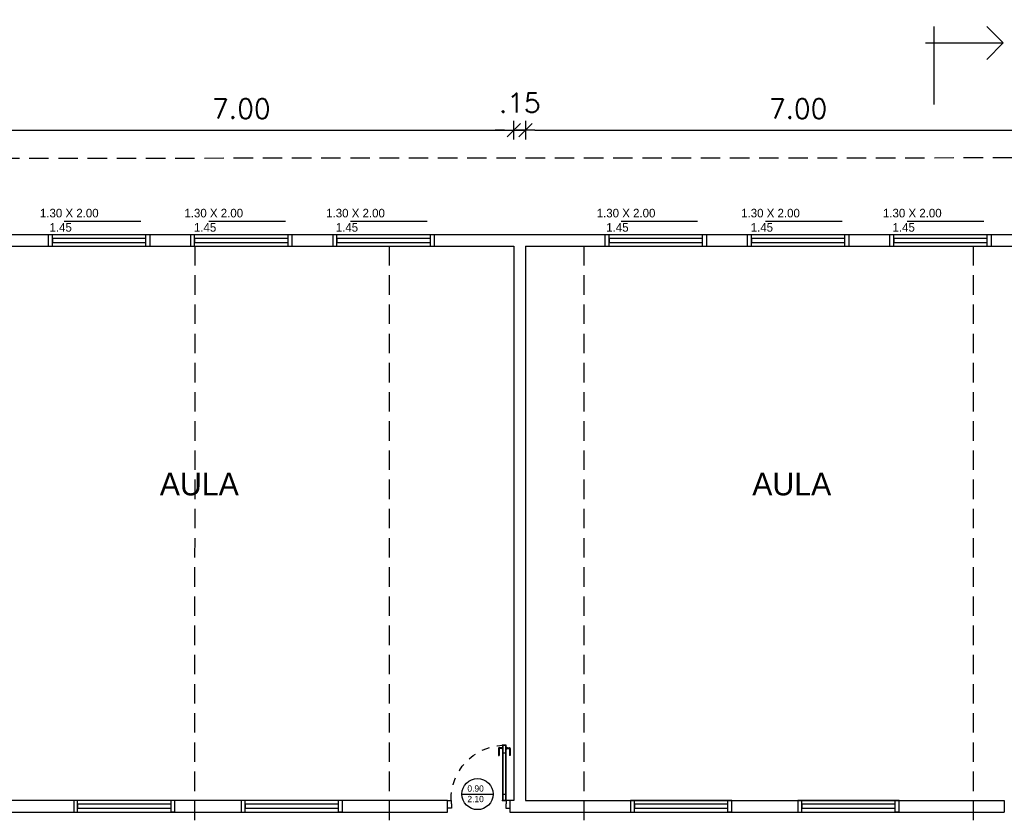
# Model space of a CAD drawing. Header units: millimetres. Extents: x 2426 to 2846, y 395 to 617.
# Tile 13 of 58: x 2439 to 2452, y 489 to 500. Entities that reach past the tile are written whole.
import ezdxf

# ---------------------------------------------------------------- set-up
doc = ezdxf.new("R2010")
doc.units = ezdxf.units.MM
doc.linetypes.add('DASHED2', pattern=[0.375, 0.25, -0.125])
doc.linetypes.add('HIDDEN', pattern=[0.375, 0.25, -0.125])
for name, color, linetype in [('Abertura', 2, 'Continuous'), ('Cotas', 3, 'Continuous'), ('FOLHA', 2, 'Continuous')]:
    doc.layers.add(name, color=color, linetype=linetype)
doc.styles.add('SIMPLEX_8', font='simplex.shx')
doc.dimstyles.new('08', dxfattribs={"dimtxt": 0.25, "dimasz": 0.12, "dimexe": 0, "dimexo": 0, "dimgap": 0.15, "dimtad": 1, "dimzin": 4, "dimdsep": 46, "dimtxsty": 'SIMPLEX_8', "dimblk1": 'D', "dimblk2": 'D', "dimsah": 1, "dimcen": 0.09, "dimse1": 1, "dimse2": 1, "dimclre": 256, "dimclrt": 2, "dimadec": 0, "dimazin": 0, "dimtfac": 1, "dimtmove": 2, "dimatfit": 3, "dimldrblk": 'D', "dimfxl": 1, "dimtolj": 1, "dimtzin": 0, "dimarcsym": 0})

# ---------------------------------------------------------------- blocks, each defined once
blk = doc.blocks.new('puerta70 05')
at = {"color": 1, "linetype": 'Continuous'}
blk.add_line((71.829, 18.746), (71.829, 18.706), dxfattribs=at)
at = {"color": 1, "linetype": 'DASHED2', "ltscale": 0.01}
blk.add_lwpolyline([(71.199, 18.751, -0.402216), (71.909, 19.411, -0.402216)], format="xyb", dxfattribs=at)
at = {"color": 2, "linetype": 'Continuous'}
for points in [[(71.909, 19.411), (71.954, 19.411), (71.954, 19.406), (72.009, 19.406), (72.009, 19.456)], [(71.909, 19.456), (71.909, 19.411)], [(71.909, 18.701), (71.954, 18.701), (71.954, 18.706), (72.009, 18.706), (72.009, 18.656)], [(71.909, 18.656), (71.909, 18.701)]]:
    blk.add_lwpolyline(points, dxfattribs=at)
blk.add_lwpolyline([(71.909, 18.701), (71.199, 18.701), (71.199, 18.751), (71.909, 18.751)], close=True, dxfattribs=at)
at = {"color": 1, "linetype": 'Continuous'}
blk.add_lwpolyline([(71.904, 18.706), (71.204, 18.706), (71.204, 18.746), (71.904, 18.746)], close=True, dxfattribs=at)
for points in [[(71.226, 18.751), (71.226, 18.755)], [(71.226, 18.755), (71.251, 18.755)], [(71.232, 18.755), (71.232, 18.791)], [(71.242, 18.801), (71.332, 18.801)], [(71.242, 18.755), (71.242, 18.791)], [(71.242, 18.791), (71.332, 18.791)], [(71.251, 18.755), (71.251, 18.751)], [(71.299, 18.746), (71.299, 18.706)], [(71.332, 18.801), (71.332, 18.791)], [(71.226, 18.701), (71.226, 18.696)], [(71.226, 18.696), (71.251, 18.696)], [(71.232, 18.696), (71.232, 18.661)], [(71.242, 18.696), (71.242, 18.661)], [(71.242, 18.661), (71.332, 18.661)], [(71.242, 18.651), (71.332, 18.651)], [(71.251, 18.696), (71.251, 18.701)], [(71.332, 18.651), (71.332, 18.661)]]:
    blk.add_lwpolyline(points, dxfattribs=at)
for points in [[(71.232, 18.791, -0.414214), (71.242, 18.801, -0.414214)], [(71.242, 18.651, -0.414214), (71.232, 18.661, -0.414214)]]:
    blk.add_lwpolyline(points, format="xyb", dxfattribs=at)
at = {"linetype": 'Continuous'}
for p in [(71.199, 18.751), (71.904, 18.746), (71.904, 18.746)]:
    blk.add_point(p, dxfattribs=at)
at = {"color": 2, "linetype": 'Continuous'}
blk.add_point((71.909, 18.751), dxfattribs=at)
blk = doc.blocks.new('A$C7BF3546D')
at = {"layer": 'FOLHA'}
for p, q in [((0, 0.788), (0.212, 1)), ((0.887, 0), (0.887, 1)), ((1, 0.788), (0, 0.788)), ((0, 0.788), (0.212, 0.575))]:
    blk.add_line(p, q, dxfattribs=at)
blk = doc.blocks.new('D')
for p, q in [((-1, 0), (1, 0)), ((0, -1), (0, 1))]:
    blk.add_line(p, q)
at = {"color": 4}
blk.add_line((-0.71, -0.71), (0.71, 0.71), dxfattribs=at)
blk = doc.blocks.new('*D382')
at = {"layer": 'Cotas', "color": 0, "lineweight": -2, "transparency": 16777216}
blk.add_line((2438.417, 498.216), (2445.177, 498.216), dxfattribs=at)
at = {"layer": 'Defpoints', "color": 0, "transparency": 16777216}
for p in [(2445.297, 498.216), (2438.297, 496.726), (2445.297, 496.726)]:
    blk.add_point(p, dxfattribs=at)
at = {"layer": 'Cotas', "color": 0, "lineweight": -2, "transparency": 16777216, "xscale": 0.12, "yscale": 0.12, "zscale": 0.12, "rotation": 180}
blk.add_blockref('D', (2438.297, 498.216), dxfattribs=at)
at = {"layer": 'Cotas', "color": 0, "lineweight": -2, "transparency": 16777216, "xscale": 0.12, "yscale": 0.12, "zscale": 0.12}
blk.add_blockref('D', (2445.297, 498.216), dxfattribs=at)
at = {"layer": 'Cotas', "color": 2, "transparency": 16777216, "insert": (2441.797, 498.491), "char_height": 0.25, "attachment_point": 5, "style": 'SIMPLEX_8'}
blk.add_mtext('\\A1;7.00', dxfattribs=at)
blk = doc.blocks.new('*D383')
at = {"layer": 'Cotas', "color": 0, "lineweight": -2, "transparency": 16777216}
for p, q in [((2445.177, 498.216), (2445.057, 498.216)), ((2445.297, 498.216), (2445.447, 498.216)), ((2445.567, 498.216), (2445.687, 498.216))]:
    blk.add_line(p, q, dxfattribs=at)
at = {"layer": 'Defpoints', "color": 0, "transparency": 16777216}
for p in [(2445.447, 498.216), (2445.297, 496.726), (2445.447, 496.726)]:
    blk.add_point(p, dxfattribs=at)
at = {"layer": 'Cotas', "color": 0, "lineweight": -2, "transparency": 16777216, "xscale": 0.12, "yscale": 0.12, "zscale": 0.12}
blk.add_blockref('D', (2445.297, 498.216), dxfattribs=at)
at = {"layer": 'Cotas', "color": 0, "lineweight": -2, "transparency": 16777216, "xscale": 0.12, "yscale": 0.12, "zscale": 0.12, "rotation": 180}
blk.add_blockref('D', (2445.447, 498.216), dxfattribs=at)
at = {"layer": 'Cotas', "color": 2, "transparency": 16777216, "insert": (2445.372, 498.566), "char_height": 0.25, "attachment_point": 5, "style": 'SIMPLEX_8'}
blk.add_mtext('\\A1;.15', dxfattribs=at)
blk = doc.blocks.new('*D384')
at = {"layer": 'Cotas', "color": 0, "lineweight": -2, "transparency": 16777216}
blk.add_line((2445.567, 498.216), (2452.327, 498.216), dxfattribs=at)
at = {"layer": 'Defpoints', "color": 0, "transparency": 16777216}
for p in [(2452.447, 498.216), (2445.447, 496.726), (2452.447, 496.726)]:
    blk.add_point(p, dxfattribs=at)
at = {"layer": 'Cotas', "color": 0, "lineweight": -2, "transparency": 16777216, "xscale": 0.12, "yscale": 0.12, "zscale": 0.12, "rotation": 180}
blk.add_blockref('D', (2445.447, 498.216), dxfattribs=at)
at = {"layer": 'Cotas', "color": 0, "lineweight": -2, "transparency": 16777216, "xscale": 0.12, "yscale": 0.12, "zscale": 0.12}
blk.add_blockref('D', (2452.447, 498.216), dxfattribs=at)
at = {"layer": 'Cotas', "color": 2, "transparency": 16777216, "insert": (2448.947, 498.491), "char_height": 0.25, "attachment_point": 5, "style": 'SIMPLEX_8'}
blk.add_mtext('\\A1;7.00', dxfattribs=at)
blk = doc.blocks.new('*D373')
at = {"layer": 'Cotas', "color": 0, "lineweight": -2, "transparency": 16777216}
blk.add_line((2431.317, 500.864), (2481.327, 500.864), dxfattribs=at)
at = {"layer": 'Defpoints', "color": 0, "transparency": 16777216}
for p in [(2481.447, 500.864), (2431.197, 496.726), (2481.447, 496.727)]:
    blk.add_point(p, dxfattribs=at)
at = {"layer": 'Cotas', "color": 0, "lineweight": -2, "transparency": 16777216, "xscale": 0.12, "yscale": 0.12, "zscale": 0.12, "rotation": 180}
blk.add_blockref('D', (2431.197, 500.864), dxfattribs=at)
at = {"layer": 'Cotas', "color": 0, "lineweight": -2, "transparency": 16777216, "xscale": 0.12, "yscale": 0.12, "zscale": 0.12}
blk.add_blockref('D', (2481.447, 500.864), dxfattribs=at)
at = {"layer": 'Cotas', "color": 2, "transparency": 16777216, "insert": (2456.322, 501.139), "char_height": 0.25, "attachment_point": 5, "style": 'SIMPLEX_8'}
blk.add_mtext('\\A1;50.25', dxfattribs=at)

msp = doc.modelspace()

# ---------------------------------------------------------------- linework, layer by layer
at = {"color": 1}
for p, q in [((2439.523, 497.047), (2440.507, 497.047)), ((2441.378, 497.047), (2442.363, 497.047)), ((2443.199, 497.047), (2444.184, 497.047)), ((2446.673, 497.047), (2447.657, 497.047)), ((2448.528, 497.047), (2449.513, 497.047)), ((2450.349, 497.047), (2451.334, 497.047))]:
    msp.add_line(p, q, dxfattribs=at)
at = {"color": 6}
for p, q in [((2438.147, 496.876), (2481.447, 496.876)), ((2438.297, 496.726), (2445.297, 496.726)), ((2445.297, 496.726), (2445.295, 489.606)), ((2445.447, 496.726), (2445.445, 489.606)), ((2445.447, 496.726), (2452.447, 496.726)), ((2444.445, 489.606), (2438.295, 489.606)), ((2444.445, 489.456), (2444.445, 489.606)), ((2445.295, 489.606), (2445.245, 489.606)), ((2445.245, 489.606), (2445.245, 489.456)), ((2445.445, 489.606), (2451.595, 489.606)), ((2451.595, 489.606), (2451.595, 489.456)), ((2438.297, 489.456), (2444.445, 489.456)), ((2445.245, 489.456), (2451.595, 489.456))]:
    msp.add_line(p, q, dxfattribs=at)
at = {"color": 2}
for p, q in [((2439.32, 496.726), (2439.32, 496.876)), ((2439.32, 496.876), (2440.62, 496.876)), ((2439.37, 496.724), (2439.37, 496.874)), ((2440.57, 496.724), (2440.57, 496.874)), ((2440.62, 496.876), (2440.62, 496.726)), ((2441.147, 496.726), (2441.147, 496.876)), ((2441.147, 496.876), (2442.447, 496.876)), ((2441.197, 496.724), (2441.197, 496.874)), ((2442.397, 496.724), (2442.397, 496.874)), ((2442.447, 496.876), (2442.447, 496.726)), ((2442.975, 496.726), (2442.975, 496.876)), ((2442.975, 496.876), (2444.275, 496.876)), ((2443.025, 496.724), (2443.025, 496.874)), ((2444.225, 496.724), (2444.225, 496.874)), ((2444.275, 496.876), (2444.275, 496.726)), ((2446.47, 496.726), (2446.47, 496.876)), ((2446.47, 496.876), (2447.77, 496.876)), ((2446.52, 496.724), (2446.52, 496.874)), ((2447.72, 496.724), (2447.72, 496.874)), ((2447.77, 496.876), (2447.77, 496.726)), ((2448.297, 496.726), (2448.297, 496.876)), ((2448.297, 496.876), (2449.597, 496.876)), ((2448.347, 496.724), (2448.347, 496.874)), ((2449.547, 496.724), (2449.547, 496.874)), ((2449.597, 496.876), (2449.597, 496.726)), ((2450.125, 496.726), (2450.125, 496.876)), ((2450.125, 496.876), (2451.425, 496.876)), ((2450.175, 496.724), (2450.175, 496.874)), ((2451.375, 496.724), (2451.375, 496.874)), ((2451.425, 496.876), (2451.425, 496.726)), ((2439.32, 496.726), (2440.62, 496.726)), ((2441.147, 496.726), (2442.447, 496.726)), ((2442.975, 496.726), (2444.275, 496.726)), ((2446.47, 496.726), (2447.77, 496.726)), ((2448.297, 496.726), (2449.597, 496.726)), ((2450.125, 496.726), (2451.425, 496.726)), ((2439.645, 489.606), (2439.645, 489.456)), ((2439.695, 489.456), (2439.695, 489.606)), ((2440.895, 489.456), (2440.895, 489.606)), ((2440.945, 489.456), (2440.945, 489.606)), ((2441.795, 489.606), (2441.795, 489.456)), ((2441.845, 489.456), (2441.845, 489.606)), ((2443.045, 489.456), (2443.045, 489.606)), ((2443.095, 489.456), (2443.095, 489.606)), ((2446.795, 489.606), (2446.795, 489.456)), ((2446.845, 489.456), (2446.845, 489.606)), ((2448.045, 489.456), (2448.045, 489.606)), ((2448.095, 489.456), (2448.095, 489.606)), ((2448.945, 489.606), (2448.945, 489.456)), ((2448.995, 489.456), (2448.995, 489.606)), ((2450.195, 489.456), (2450.195, 489.606)), ((2450.245, 489.456), (2450.245, 489.606)), ((2439.645, 489.456), (2440.945, 489.456)), ((2440.945, 489.456), (2440.895, 489.456)), ((2441.795, 489.456), (2443.095, 489.456)), ((2443.095, 489.456), (2443.045, 489.456)), ((2446.795, 489.456), (2448.095, 489.456)), ((2448.095, 489.456), (2448.045, 489.456)), ((2448.945, 489.456), (2450.245, 489.456)), ((2450.245, 489.456), (2450.195, 489.456))]:
    msp.add_line(p, q, dxfattribs=at)
at = {"color": 1}
for points in [[(2439.37, 496.774), (2440.57, 496.774), (2440.57, 496.824), (2439.37, 496.824)], [(2441.197, 496.774), (2442.397, 496.774), (2442.397, 496.824), (2441.197, 496.824)], [(2443.025, 496.774), (2444.225, 496.774), (2444.225, 496.824), (2443.025, 496.824)], [(2446.52, 496.774), (2447.72, 496.774), (2447.72, 496.824), (2446.52, 496.824)], [(2448.347, 496.774), (2449.547, 496.774), (2449.547, 496.824), (2448.347, 496.824)], [(2450.175, 496.774), (2451.375, 496.774), (2451.375, 496.824), (2450.175, 496.824)], [(2439.695, 489.506), (2440.895, 489.506), (2440.895, 489.556), (2439.695, 489.556)], [(2441.845, 489.506), (2443.045, 489.506), (2443.045, 489.556), (2441.845, 489.556)], [(2446.845, 489.506), (2448.045, 489.506), (2448.045, 489.556), (2446.845, 489.556)], [(2448.995, 489.506), (2450.195, 489.506), (2450.195, 489.556), (2448.995, 489.556)]]:
    msp.add_lwpolyline(points, close=True, dxfattribs=at)
at = {"color": 2}
for points in [[(2439.645, 489.456), (2440.945, 489.456), (2440.945, 489.606), (2439.645, 489.606)], [(2441.795, 489.456), (2443.095, 489.456), (2443.095, 489.606), (2441.795, 489.606)], [(2446.795, 489.456), (2448.095, 489.456), (2448.095, 489.606), (2446.795, 489.606)], [(2448.945, 489.456), (2450.245, 489.456), (2450.245, 489.606), (2448.945, 489.606)]]:
    msp.add_lwpolyline(points, close=True, dxfattribs=at)
at = {"layer": 'Cotas', "color": 1, "linetype": 'HIDDEN'}
msp.add_line((2441.198, 496.726), (2441.197, 486.808), dxfattribs=at)
at = {"layer": 'Cotas', "color": 1, "linetype": 'DASHED2'}
for p, q in [((2443.697, 496.726), (2443.697, 486.809)), ((2446.197, 496.726), (2446.197, 486.81)), ((2451.197, 496.726), (2451.197, 486.813))]:
    msp.add_line(p, q, dxfattribs=at)
at = {"layer": 'Cotas', "color": 1}
msp.add_line((2444.63, 489.687), (2445.03, 489.687), dxfattribs=at)
at = {"layer": 'Cotas', "color": 2, "linetype": 'HIDDEN'}
msp.add_lwpolyline([(2431.197, 497.853), (2481.447, 497.876), (2481.447, 486.826), (2431.197, 486.803)], close=True, dxfattribs=at)
at = {"layer": 'Cotas', "color": 2}
msp.add_circle((2444.83, 489.687), 0.2, dxfattribs=at)

# ---------------------------------------------------------------- block references
at = {"layer": 'Abertura', "color": 2, "xscale": -1, "rotation": 90}
msp.add_blockref('puerta70 05', (2463.901, 561.515), dxfattribs=at)
at = {"layer": 'FOLHA', "color": 1, "xscale": -1}
msp.add_blockref('A$C7BF3546D', (2451.582, 498.547), dxfattribs=at)

# ---------------------------------------------------------------- texts
for s, width, insert, char_height, attachment_point in [('\\A1;{\\fZurich Cn BT|b0|i0|c0|p34;\\C2;     1.30 X 2.00\\P        1.45}', 1.99287, (2439.006, 497.205), 0.11019, 1), ('\\A1;{\\fZurich Cn BT|b0|i0|c0|p34;\\C2;     1.30 X 2.00\\P        1.45}', 1.99287, (2440.861, 497.205), 0.11019, 1), ('\\A1;{\\fZurich Cn BT|b0|i0|c0|p34;\\C2;     1.30 X 2.00\\P        1.45}', 1.99287, (2442.682, 497.205), 0.11019, 1), ('\\A1;{\\fZurich Cn BT|b0|i0|c0|p34;\\C2;     1.30 X 2.00\\P        1.45}', 1.99287, (2446.156, 497.205), 0.11019, 1), ('\\A1;{\\fZurich Cn BT|b0|i0|c0|p34;\\C2;     1.30 X 2.00\\P        1.45}', 1.99287, (2448.011, 497.205), 0.11019, 1), ('\\A1;{\\fZurich Cn BT|b0|i0|c0|p34;\\C2;     1.30 X 2.00\\P        1.45}', 1.99287, (2449.832, 497.205), 0.11019, 1), ('\\A1;{\\fZurich Cn BT|b0|i0|c0|p34;\\C2;AULA}', 1.78628, (2440.75, 493.52), 0.29056, 7), ('\\A1;{\\fZurich Cn BT|b0|i0|c0|p34;\\C2;AULA}', 2.03465, (2448.358, 493.52), 0.29056, 7), ('\\A1;{\\fZurich Cn BT|b0|i0|c0|p34;\\C2;0.90\\P2.10}', 0.42722, (2444.7, 489.799), 0.08091, 1)]:
    msp.add_mtext_dynamic_manual_height_columns(s, width=width, gutter_width=1, heights=[0], dxfattribs=dict(insert=insert, char_height=char_height, attachment_point=attachment_point))

# ---------------------------------------------------------------- dimensions: what is measured, and where the dimension line sits
at = {"layer": 'Cotas', "color": 1}
for base, p1, p2, picture, middle in [((2481.447, 500.864), (2431.197, 496.726), (2481.447, 496.727), '*D373', (2456.322, 501.139)), ((2445.447, 498.216), (2445.297, 496.726), (2445.447, 496.726), '*D383', (2445.372, 498.566)), ((2445.297, 498.216), (2438.297, 496.726), (2445.297, 496.726), '*D382', (2441.797, 498.491)), ((2452.447, 498.216), (2445.447, 496.726), (2452.447, 496.726), '*D384', (2448.947, 498.491))]:
    dim = msp.add_linear_dim(base=base, p1=p1, p2=p2, dimstyle='08', dxfattribs=at)
    dim.commit()
    dim.dimension.update_dxf_attribs({"geometry": picture, "text_midpoint": middle})

doc.saveas('drawing.dxf')
